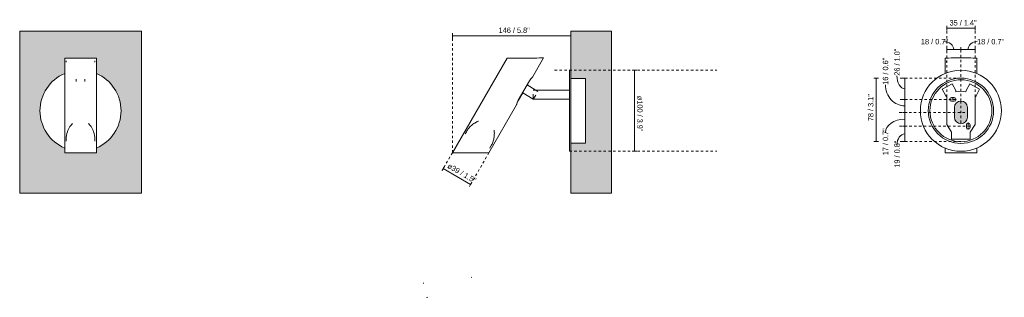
# Model space of a CAD drawing. Header units: millimetres. Extents: x -6654 to -5441, y -870 to 413.
# Tile 2 of 2: x -6654 to -5441, y 70 to 413. Entities that reach past the tile are written whole.
import ezdxf

# ---------------------------------------------------------------- set-up
doc = ezdxf.new("R2010")
doc.units = ezdxf.units.MM
doc.linetypes.add('Dash', pattern=[6, 3, -3])
for name, color, linetype, lineweight in [('Cotas', 7, 'Continuous', 9), ('Cotas-3', 7, 'Continuous', 9), ('Elementos de detalle', 7, 'Continuous', 9), ('Lighthing Fixture Detail Wide Black', 7, 'Continuous', 20), ('Lighthing Fixture Dim Black SOL', 7, 'Continuous', 9), ('Luminarias', 7, 'Continuous', 20), ('Muros', 7, 'Continuous', 9)]:
    doc.layers.add(name, color=color, linetype=linetype, lineweight=lineweight)
doc.layers.add('Lighthing Fixture Dim Grey Dash', color=7, linetype='Dash', lineweight=9, true_color=0xd2d2d2)
doc.styles.add('Arial Narrow', font='ARIALN.TTF', dxfattribs={"height": 6.6})
doc.dimstyles.new('FARO_-_2_2mm_Arial_Narrow_mm_Inch_Left', dxfattribs={"dimscale": 304.8, "dimtxt": 6.754644, "dimasz": 0, "dimexe": 0.009843, "dimexo": 0.0625, "dimgap": 0.004921, "dimtad": 1, "dimdec": 0, "dimzin": 0, "dimdsep": 46, "dimtxsty": 'Arial Narrow', "dimblk1": 'NONE', "dimblk2": 'NONE', "dimsah": 1, "dimcen": 0.09, "dimadec": 0, "dimazin": 0, "dimtfac": 1, "dimtdec": 4, "dimtix": 1, "dimtmove": 1, "dimatfit": 3, "dimfxl": 0.009843, "dimfxlon": 1, "dimtvp": 1, "dimtolj": 1, "dimtzin": 0, "dimarcsym": 2})
doc.dimstyles.new('FARO_-_2_2mm_Arial_Narrow_mm_Inch_Left_1', dxfattribs={"dimscale": 304.8, "dimtxt": 6.754644, "dimasz": 0, "dimexe": 0.009843, "dimexo": 0.0625, "dimgap": 0.004921, "dimtad": 1, "dimdec": 0, "dimzin": 0, "dimdsep": 46, "dimtxsty": 'Arial Narrow', "dimblk1": 'NONE', "dimblk2": 'NONE', "dimsah": 1, "dimcen": 0.09, "dimadec": 0, "dimazin": 0, "dimtfac": 1, "dimtdec": 4, "dimtix": 1, "dimtmove": 0, "dimatfit": 3, "dimfxl": 0.009843, "dimfxlon": 1, "dimtvp": 1, "dimtolj": 1, "dimtzin": 0, "dimarcsym": 2})
doc.dimstyles.new('FARO_-_2_2mm_Arial_Narrow_mm_Inch_Right', dxfattribs={"dimscale": 304.8, "dimtxt": 6.754644, "dimasz": 0, "dimexe": 0.009843, "dimexo": 0.0625, "dimgap": 0.004921, "dimtad": 1, "dimdec": 0, "dimzin": 0, "dimdsep": 46, "dimtxsty": 'Arial Narrow', "dimblk1": 'NONE', "dimblk2": 'NONE', "dimsah": 1, "dimcen": 0.09, "dimadec": 0, "dimazin": 0, "dimtfac": 1, "dimtdec": 4, "dimtix": 1, "dimtmove": 0, "dimatfit": 3, "dimfxl": 0.009843, "dimfxlon": 1, "dimtvp": 1, "dimtolj": 1, "dimtzin": 0, "dimarcsym": 2})
doc.dimstyles.new('FARO_-_2_2mm_Arial_Narrow_mm_Inch_Right_1', dxfattribs={"dimscale": 304.8, "dimtxt": 6.754644, "dimasz": 0, "dimexe": 0.009843, "dimexo": 0.0625, "dimgap": 0.004921, "dimtad": 1, "dimdec": 0, "dimzin": 0, "dimdsep": 46, "dimtxsty": 'Arial Narrow', "dimblk1": 'NONE', "dimblk2": 'NONE', "dimsah": 1, "dimcen": 0.09, "dimadec": 0, "dimazin": 0, "dimtfac": 1, "dimtdec": 4, "dimtix": 1, "dimtmove": 1, "dimatfit": 3, "dimfxl": 0.009843, "dimfxlon": 1, "dimtvp": 1, "dimtolj": 1, "dimtzin": 0, "dimarcsym": 2})

# ---------------------------------------------------------------- blocks, each defined once
blk = doc.blocks.new('leo_projector_lamp - 62117 SUAU LED White wall lamp USB-533382-Alzado_PDF')
at = {"layer": 'Luminarias'}
for p, q in [((-6599, 365.6), (-6599, 248.7)), ((-6594, 365.6), (-6594, 365.6)), ((-6594, 365.6), (-6594, 365.6)), ((-6560, 248.7), (-6560, 365.6)), ((-6597, 362.1), (-6597, 360.6)), ((-6561.9, 360.6), (-6561.9, 362.1)), ((-6585, 339.3), (-6585, 336.5)), ((-6574, 336.5), (-6574, 339.3)), ((-6597, 265.7), (-6597, 263.1)), ((-6561.9, 263.1), (-6561.9, 265.7))]:
    blk.add_line(p, q, dxfattribs=at)
at = {"layer": 'Luminarias', "flags": 128}
for points in [[(-6579.5, 365.6), (-6583.8, 365.6), (-6588, 365.6), (-6591.7, 365.6), (-6594.7, 365.6), (-6597.1, 365.6), (-6598.5, 365.6), (-6599, 365.6)], [(-6560, 365.6), (-6560.5, 365.6), (-6561.9, 365.6), (-6564.3, 365.6), (-6567.3, 365.6), (-6571, 365.6), (-6575.2, 365.6), (-6579.5, 365.6)], [(-6597, 265.7), (-6597, 267.9), (-6596.7, 270.1), (-6596.3, 272.2), (-6595.7, 274.3), (-6595, 276.1), (-6594.2, 277.9), (-6593.4, 279.5), (-6592.5, 280.9), (-6591.6, 282.2), (-6590.7, 283.3), (-6589.8, 284.3), (-6589.5, 284.6)], [(-6561.9, 265.7), (-6562, 267.9), (-6562.3, 270.1), (-6562.7, 272.2), (-6563.3, 274.3), (-6564, 276.1), (-6564.8, 277.9), (-6565.6, 279.5), (-6566.5, 280.9), (-6567.4, 282.2), (-6568.3, 283.3), (-6569.2, 284.3), (-6569.5, 284.6)], [(-6599, 248.7), (-6598.5, 248.7), (-6597.1, 248.7), (-6594.7, 248.7), (-6591.7, 248.7), (-6588, 248.7), (-6583.8, 248.7), (-6579.5, 248.7)], [(-6579.5, 248.7), (-6575.2, 248.7), (-6571, 248.7), (-6567.3, 248.7), (-6564.3, 248.7), (-6561.9, 248.7), (-6560.5, 248.7), (-6560, 248.7)]]:
    blk.add_lwpolyline(points, dxfattribs=at)
at = {"layer": 'Luminarias'}
for start, end in [(112.9638, 180), (0, 67.0362), (180, 247.0439), (292.9561, 0)]:
    blk.add_arc((-6579.5, 300.5), 50, start, end, dxfattribs=at)
blk = doc.blocks.new('leo_projector_lamp - 62117 SUAU LED White wall lamp USB-533382-Lateral_PDF')
at = {"layer": 'Luminarias'}
for p, q in [((-3347.7, 365.6), (-3415.1, 248.7)), ((-3316.3, 341.9), (-3302.7, 365.7)), ((-3269, 350.5), (-3270.8, 350.5)), ((-3270.8, 300.5), (-3270.8, 350.5)), ((-3269, 340.6), (-3269, 300.5)), ((-3333.8, 313.4), (-3320.1, 337.3)), ((-3309.6, 324.3), (-3323, 332.3)), ((-3320, 337.3), (-3322.9, 332.3)), ((-3328.4, 322.7), (-3333.7, 313.4)), ((-3328.4, 322.8), (-3315.3, 314.9)), ((-3270.8, 325.9), (-3315.3, 325.9)), ((-3315.3, 314.9), (-3315.3, 320.8)), ((-3312.2, 319.9), (-3315.3, 314.9)), ((-3370, 248.7), (-3335.9, 307.9)), ((-3315.3, 314.9), (-3270.8, 314.9)), ((-3270.8, 250.5), (-3270.8, 300.5)), ((-3269, 300.5), (-3269, 260.2)), ((-3397.9, 274.5), (-3399.4, 271.9)), ((-3369, 254.4), (-3367.5, 257)), ((-3270.8, 250.5), (-3269, 250.5))]:
    blk.add_line(p, q, dxfattribs=at)
at = {"layer": 'Luminarias', "flags": 128}
for points in [[(-3302.7, 365.7), (-3303.2, 365.7), (-3304.9, 365.7), (-3307.6, 365.7), (-3311.1, 365.6), (-3315.4, 365.6), (-3320.2, 365.6), (-3325.2, 365.6), (-3330.2, 365.6), (-3334.9, 365.6), (-3339.2, 365.6), (-3342.8, 365.6), (-3345.4, 365.6), (-3347.1, 365.6), (-3347.7, 365.6)], [(-3397.9, 274.5), (-3397.3, 275.5), (-3396.6, 276.6), (-3395.9, 277.6), (-3395.1, 278.6), (-3394.3, 279.6), (-3393.4, 280.5), (-3392.6, 281.4), (-3391.6, 282.2), (-3390.7, 283), (-3389.7, 283.8), (-3388.7, 284.6), (-3387.6, 285.2), (-3386.6, 285.9), (-3385.5, 286.5), (-3384.4, 287.1), (-3383.2, 287.6), (-3382.9, 287.7)], [(-3363.6, 276.6), (-3363.5, 275.3), (-3363.4, 274.1), (-3363.3, 272.8), (-3363.4, 271.6), (-3363.4, 270.3), (-3363.5, 269.1), (-3363.7, 267.8), (-3363.9, 266.6), (-3364.2, 265.4), (-3364.5, 264.2), (-3364.9, 263), (-3365.3, 261.8), (-3365.7, 260.6), (-3366.2, 259.4), (-3366.8, 258.3), (-3367.4, 257.2), (-3367.5, 257)], [(-3415.1, 248.7), (-3414.5, 248.7), (-3412.8, 248.7), (-3410.1, 248.7), (-3406.6, 248.7), (-3402.3, 248.7), (-3397.6, 248.7), (-3392.5, 248.7), (-3387.5, 248.7), (-3382.8, 248.7), (-3378.5, 248.7), (-3374.9, 248.7), (-3372.3, 248.7), (-3370.6, 248.7), (-3370, 248.7)]]:
    blk.add_lwpolyline(points, dxfattribs=at)
at = {"layer": 'Luminarias'}
for points, knots in [([(-3320.1, 337.3), (-3319.8, 337.7), (-3319.4, 338.5), (-3318.4, 339.8), (-3317.3, 341), (-3316.5, 341.8), (-3316.3, 341.9), (-3316.3, 341.9)], [0, 0, 0, 0, 0.142857, 0.285714, 0.571429, 0.785714, 1, 1, 1, 1]), ([(-3316.7, 341.5), (-3316.7, 341.5), (-3317, 341.2), (-3317.8, 340.4), (-3319, 338.9), (-3319.6, 337.8), (-3320, 337.3)], [0.2422899, 0.2422899, 0.2422899, 0.2422899, 0.2857143, 0.5714286, 0.7857143, 1, 1, 1, 1]), ([(-3335.9, 307.9), (-3335.9, 307.9), (-3335.9, 308), (-3335.8, 308.6), (-3335.5, 309.8), (-3334.8, 311.7), (-3334.2, 312.9), (-3333.8, 313.4)], [0, 0, 0, 0, 0.142857, 0.285714, 0.571429, 0.785714, 1, 1, 1, 1]), ([(-3333.7, 313.4), (-3333.9, 313), (-3334.3, 312.3), (-3335, 310.8), (-3335.5, 309.4), (-3335.7, 308.7), (-3335.8, 308.5)], [0, 0, 0, 0, 0.1428571, 0.2857143, 0.5714286, 0.7413025, 0.7413025, 0.7413025, 0.7413025])]:
    blk.add_open_spline(points, degree=3, knots=knots, dxfattribs=at)
for points in [[(-3316.4, 341.8), (-3316.4, 341.8), (-3316.4, 341.8), (-3316.5, 341.8)], [(-3335.9, 308.1), (-3335.9, 308.1), (-3335.9, 308), (-3335.9, 308)]]:
    blk.add_open_spline(points, degree=3, dxfattribs=at)
blk = doc.blocks.new('leo_projector_lamp - 62117 SUAU LED White wall lamp USB-533382-Alzado_PDF Fixing')
at = {"layer": 'Luminarias', "color": 253, "lineweight": 9, "true_color": 0xaaaaaa}
for p, q in [((6560, 365.6), (6560, 346.6)), ((6599, 346.6), (6599, 365.6)), ((6561.9, 362.1), (6561.9, 360.6)), ((6597, 360.6), (6597, 362.1)), ((6568.7, 333.7), (6556.4, 327.1)), ((6573.1, 325.5), (6568.7, 333.7)), ((6590.3, 333.7), (6585.9, 325.5)), ((6602.6, 327.1), (6590.3, 333.7)), ((6556.4, 327.1), (6560.7, 318.9)), ((6560.7, 318.9), (6562, 317.7)), ((6562, 317.7), (6562, 283.7)), ((6573.4, 323.8), (6573.1, 325.5)), ((6585.9, 325.5), (6585.6, 323.8)), ((6597, 317.7), (6598.3, 318.9)), ((6597, 283.7), (6597, 317.7)), ((6598.3, 318.9), (6602.6, 327.1)), ((6562, 283.7), (6568, 274)), ((6591, 274), (6597, 283.7)), ((6568, 274), (6568, 265.4)), ((6591, 265.4), (6591, 274)), ((6568, 265.4), (6591, 265.4)), ((6560, 254.5), (6560, 248.7)), ((6599, 248.7), (6599, 254.5))]:
    blk.add_line(p, q, dxfattribs=at)
at = {"layer": 'Luminarias', "color": 253, "lineweight": 9, "true_color": 0xaaaaaa, "flags": 128}
for points in [[(6579.5, 365.7), (6575.2, 365.7), (6571, 365.7), (6567.3, 365.7), (6564.3, 365.6), (6561.9, 365.6), (6560.5, 365.6), (6560, 365.6)], [(6599, 365.6), (6598.5, 365.6), (6597.1, 365.6), (6594.7, 365.6), (6591.7, 365.7), (6588, 365.7), (6583.8, 365.7), (6579.5, 365.7)], [(6560, 248.7), (6560.5, 248.7), (6561.9, 248.7), (6564.3, 248.7), (6567.3, 248.7), (6571, 248.7), (6575.2, 248.7), (6579.5, 248.7)], [(6579.5, 248.7), (6583.8, 248.7), (6588, 248.7), (6591.7, 248.7), (6594.7, 248.7), (6597.1, 248.7), (6598.5, 248.7), (6599, 248.7)]]:
    blk.add_lwpolyline(points, dxfattribs=at)
at = {"layer": 'Luminarias', "color": 253, "lineweight": 9, "true_color": 0xaaaaaa}
for centre, radius, start, end in [((6579.5, 300.5), 50, 360, 180), ((6579.5, 300.5), 40.3, 0, 180), ((6579.5, 300.5), 38.2, 0, 180), ((6579.5, 298.8), 25.7, 76.3266, 103.6734), ((6579.5, 300.5), 50, 180, 360), ((6579.5, 300.5), 40.3, 180, 360), ((6579.5, 300.5), 38.2, 180, 360)]:
    blk.add_arc(centre, radius, start, end, dxfattribs=at)
blk = doc.blocks.new('DIMBLOCK1-Lateral_PDF')
at = {"layer": 'Cotas-3', "color": 251, "true_color": 0x5b5b5b}
for p, q in [((-6121, 393.2), (-6121, 396.2)), ((-5974.9, 393.2), (-6121, 393.2)), ((-6121, 393.2), (-6121, 390.2)), ((-5974.9, 393.2), (-5974.9, 396.2)), ((-5974.9, 393.2), (-5974.9, 390.2))]:
    blk.add_line(p, q, dxfattribs=at)
at = {"layer": 'Cotas-3', "color": 0, "insert": (-6064, 403.2), "char_height": 6.6, "width": 38.598, "attachment_point": 1, "line_spacing_factor": 0.974696, "style": 'Arial Narrow'}
blk.add_mtext('146 / 5.8"', dxfattribs=at)
blk = doc.blocks.new('_None')
blk = doc.blocks.new('DIMBLOCK2-Lateral_PDF')
at = {"layer": 'Cotas-3', "color": 251, "true_color": 0x5b5b5b}
for p, q in [((-5896.4, 350.5), (-5899.4, 350.5)), ((-5896.4, 350.5), (-5896.4, 250.5)), ((-5896.4, 350.5), (-5893.4, 350.5)), ((-5896.4, 250.5), (-5899.4, 250.5)), ((-5896.4, 250.5), (-5893.4, 250.5))]:
    blk.add_line(p, q, dxfattribs=at)
at = {"layer": 'Cotas-3', "color": 0, "insert": (-5886.4, 318.9), "char_height": 6.6, "width": 44.13, "attachment_point": 1, "rotation": 270, "line_spacing_factor": 0.974696, "style": 'Arial Narrow'}
blk.add_mtext('ø100 / 3.9"', dxfattribs=at)
blk = doc.blocks.new('DIMBLOCK3-Lateral_PDF')
at = {"layer": 'Cotas-3', "color": 251, "true_color": 0x5b5b5b}
for p, q in [((-6132.3, 229), (-6130.8, 231.6)), ((-6132.3, 229), (-6133.8, 226.4)), ((-6132.3, 229), (-6098.6, 209.5)), ((-6098.6, 209.5), (-6100.1, 206.9)), ((-6098.6, 209.5), (-6097.1, 212.1))]:
    blk.add_line(p, q, dxfattribs=at)
at = {"layer": 'Cotas-3', "color": 0, "insert": (-6124.5, 236.1), "char_height": 6.6, "width": 39.113, "attachment_point": 1, "rotation": 330, "line_spacing_factor": 0.974696, "style": 'Arial Narrow'}
blk.add_mtext('ø39 / 1.5"', dxfattribs=at)
blk = doc.blocks.new('DIMBLOCK4-Alzado_PDF Fixing')
at = {"layer": 'Cotas-3', "color": 251, "true_color": 0x5b5b5b}
for p, q in [((-5563.1, 340.9), (-5566.1, 340.9)), ((-5563.1, 340.9), (-5563.1, 314.5)), ((-5563.1, 340.9), (-5560.1, 340.9)), ((-5563.1, 314.5), (-5566.1, 314.5)), ((-5563.1, 314.5), (-5560.1, 314.5))]:
    blk.add_line(p, q, dxfattribs=at)
blk.add_ellipse((-5563.1, 343.8), major_axis=(0, 16.1), ratio=0.603873, start_param=1.570796, end_param=3.141593, dxfattribs=at)
at = {"layer": 'Cotas-3', "color": 0, "insert": (-5576, 343.8), "char_height": 6.6, "width": 33.58, "attachment_point": 1, "rotation": 90, "line_spacing_factor": 0.974696, "style": 'Arial Narrow'}
blk.add_mtext('26 / 1.0"', dxfattribs=at)
blk = doc.blocks.new('DIMBLOCK5-Alzado_PDF Fixing')
at = {"layer": 'Cotas-3', "color": 251, "true_color": 0x5b5b5b}
for p, q in [((-5563.1, 314.5), (-5566.1, 314.5)), ((-5563.1, 314.5), (-5563.1, 298.5)), ((-5563.1, 314.5), (-5560.1, 314.5)), ((-5563.1, 298.5), (-5566.1, 298.5)), ((-5563.1, 298.5), (-5560.1, 298.5))]:
    blk.add_line(p, q, dxfattribs=at)
blk.add_ellipse((-5563.1, 332.6), major_axis=(0, 26.1), ratio=0.920362, start_param=1.570796, end_param=3.141593, dxfattribs=at)
at = {"layer": 'Cotas-3', "color": 0, "insert": (-5590.3, 332.6), "char_height": 6.6, "width": 33.58, "attachment_point": 1, "rotation": 90, "line_spacing_factor": 0.974696, "style": 'Arial Narrow'}
blk.add_mtext('16 / 0.6"', dxfattribs=at)
blk = doc.blocks.new('DIMBLOCK6-Alzado_PDF Fixing')
at = {"layer": 'Cotas-3', "color": 251, "true_color": 0x5b5b5b}
for p, q in [((-5563.1, 298.5), (-5566.1, 298.5)), ((-5563.1, 298.5), (-5563.1, 281.5)), ((-5563.1, 298.5), (-5560.1, 298.5)), ((-5563.1, 281.5), (-5566.1, 281.5)), ((-5563.1, 281.5), (-5560.1, 281.5))]:
    blk.add_line(p, q, dxfattribs=at)
blk.add_ellipse((-5563.1, 273.5), major_axis=(-24, 0), ratio=0.690605, start_param=4.712389, end_param=6.283185, dxfattribs=at)
at = {"layer": 'Cotas-3', "color": 0, "insert": (-5590.3, 245.5), "char_height": 6.6, "width": 33.58, "attachment_point": 1, "rotation": 90, "line_spacing_factor": 0.974696, "style": 'Arial Narrow'}
blk.add_mtext('17 / 0.7"', dxfattribs=at)
blk = doc.blocks.new('DIMBLOCK7-Alzado_PDF Fixing')
at = {"layer": 'Cotas-3', "color": 251, "true_color": 0x5b5b5b}
for p, q in [((-5563.1, 281.5), (-5566.1, 281.5)), ((-5563.1, 281.5), (-5563.1, 262.4)), ((-5563.1, 281.5), (-5560.1, 281.5)), ((-5563.1, 262.4), (-5566.1, 262.4)), ((-5563.1, 262.4), (-5560.1, 262.4))]:
    blk.add_line(p, q, dxfattribs=at)
blk.add_ellipse((-5563.1, 258.2), major_axis=(0, 13.8), ratio=0.703964, start_param=0, end_param=1.570796, dxfattribs=at)
at = {"layer": 'Cotas-3', "color": 0, "insert": (-5576, 230.2), "char_height": 6.6, "width": 33.58, "attachment_point": 1, "rotation": 90, "line_spacing_factor": 0.974696, "style": 'Arial Narrow'}
blk.add_mtext('19 / 0.8"', dxfattribs=at)
blk = doc.blocks.new('DIMBLOCK8-Alzado_PDF Fixing')
at = {"layer": 'Cotas-3', "color": 251, "true_color": 0x5b5b5b}
for p, q in [((-5598.5, 340.9), (-5601.5, 340.9)), ((-5598.5, 340.9), (-5598.5, 262.4)), ((-5598.5, 340.9), (-5595.5, 340.9)), ((-5598.5, 262.4), (-5601.5, 262.4)), ((-5598.5, 262.4), (-5595.5, 262.4))]:
    blk.add_line(p, q, dxfattribs=at)
at = {"layer": 'Cotas-3', "color": 0, "insert": (-5608.5, 287.6), "char_height": 6.6, "width": 33.58, "attachment_point": 1, "rotation": 90, "line_spacing_factor": 0.974696, "style": 'Arial Narrow'}
blk.add_mtext('78 / 3.1"', dxfattribs=at)
blk = doc.blocks.new('DIMBLOCK9-Alzado_PDF Fixing')
at = {"layer": 'Cotas-3', "color": 251, "true_color": 0x5b5b5b}
for p, q in [((-5511.5, 376), (-5511.5, 379)), ((-5494, 376), (-5494, 379)), ((-5511.5, 376), (-5494, 376)), ((-5511.5, 376), (-5511.5, 373)), ((-5494, 376), (-5494, 373))]:
    blk.add_line(p, q, dxfattribs=at)
blk.add_ellipse((-5515.4, 376), major_axis=(12.6, 0), ratio=0.786388, start_param=0, end_param=1.570796, dxfattribs=at)
at = {"layer": 'Cotas-3', "color": 0, "insert": (-5543.3, 389.1), "char_height": 6.6, "width": 33.58, "attachment_point": 1, "line_spacing_factor": 0.974696, "style": 'Arial Narrow'}
blk.add_mtext('18 / 0.7"', dxfattribs=at)
blk = doc.blocks.new('DIMBLOCK10-Alzado_PDF Fixing')
at = {"layer": 'Cotas-3', "color": 251, "true_color": 0x5b5b5b}
for p, q in [((-5494, 376), (-5494, 379)), ((-5476.5, 376), (-5476.5, 379)), ((-5494, 376), (-5476.5, 376)), ((-5494, 376), (-5494, 373)), ((-5476.5, 376), (-5476.5, 373))]:
    blk.add_line(p, q, dxfattribs=at)
blk.add_ellipse((-5474.1, 376), major_axis=(11.1, 0), ratio=0.89021, start_param=1.570796, end_param=3.141593, dxfattribs=at)
at = {"layer": 'Cotas-3', "color": 0, "insert": (-5474.1, 389.1), "char_height": 6.6, "width": 33.58, "attachment_point": 1, "line_spacing_factor": 0.974696, "style": 'Arial Narrow'}
blk.add_mtext('18 / 0.7"', dxfattribs=at)
blk = doc.blocks.new('DIMBLOCK11-Alzado_PDF Fixing')
at = {"layer": 'Cotas-3', "color": 251, "true_color": 0x5b5b5b}
for p, q in [((-5511.5, 402.4), (-5511.5, 405.4)), ((-5511.5, 402.4), (-5476.5, 402.4)), ((-5511.5, 402.4), (-5511.5, 399.4)), ((-5476.5, 402.4), (-5476.5, 405.4)), ((-5476.5, 402.4), (-5476.5, 399.4))]:
    blk.add_line(p, q, dxfattribs=at)
at = {"layer": 'Cotas-3', "color": 0, "insert": (-5508, 412.4), "char_height": 6.6, "width": 33.58, "attachment_point": 1, "line_spacing_factor": 0.974696, "style": 'Arial Narrow'}
blk.add_mtext('35 / 1.4"', dxfattribs=at)

msp = doc.modelspace()

# ---------------------------------------------------------------- hatches: boundary and pattern name
at = {"layer": 'Elementos de detalle', "true_color": 0xc0c0c0}
msp.add_hatch(color=9, dxfattribs=at).paths.add_polyline_path([(-5924.9, 198.7), (-5924.9, 398.7), (-5974.9, 398.7), (-5974.9, 340.5), (-5956.7, 340.5), (-5956.7, 260.3), (-5974.9, 260.3), (-5974.9, 198.7), (-5929.9, 198.7)])
h = msp.add_hatch(color=9, dxfattribs=at)
h.paths.add_polyline_path([(-5485, 277.5), (-5484.4, 277.6), (-5483.9, 277.8), (-5483.4, 278.2), (-5483, 278.7), (-5482.8, 279.2), (-5482.7, 279.8), (-5482.8, 283.5), (-5482.8, 283.9), (-5483, 284.4), (-5483.4, 284.9), (-5483.9, 285.2), (-5484.4, 285.5), (-5485, 285.5), (-5485.6, 285.5), (-5486.1, 285.2), (-5486.6, 284.9), (-5486.9, 284.4), (-5487.2, 283.9), (-5487.2, 283.3), (-5487.2, 279.6), (-5487.2, 279.2), (-5486.9, 278.7), (-5486.6, 278.2), (-5486.1, 277.8), (-5485.6, 277.6)])
h.paths.add_polyline_path([(-5494, 284.5), (-5491.9, 284.8), (-5490, 285.6), (-5488.3, 286.9), (-5487.1, 288.5), (-5486.3, 290.5), (-5486, 292.5), (-5486, 304.5), (-5486.3, 306.6), (-5487.1, 308.5), (-5488.3, 310.2), (-5490, 311.5), (-5491.9, 312.3), (-5494, 312.5), (-5496.1, 312.3), (-5498.1, 311.4), (-5499.6, 310.2), (-5500.9, 308.5), (-5501.7, 306.6), (-5502, 304.5), (-5502, 292.5), (-5501.7, 290.5), (-5500.9, 288.5), (-5499.6, 286.9), (-5498, 285.6), (-5496.1, 284.8), (-5495.7, 284.8)])
h.paths.add_polyline_path([(-5505.7, 312.3), (-5502.2, 312.3), (-5501.7, 312.4), (-5501.1, 312.6), (-5500.6, 313), (-5500.3, 313.4), (-5500.1, 314), (-5500, 314.5), (-5500.1, 315.1), (-5500.3, 315.7), (-5500.6, 316.1), (-5501.1, 316.5), (-5501.7, 316.7), (-5502.2, 316.8), (-5505.7, 316.8), (-5506.3, 316.7), (-5506.9, 316.5), (-5507.3, 316.1), (-5507.7, 315.7), (-5507.9, 315.1), (-5508, 314.5), (-5507.9, 314), (-5507.7, 313.4), (-5507.3, 313), (-5506.9, 312.6), (-5506.3, 312.4)])
at = {"layer": 'Muros', "true_color": 0xf7f7f7}
h = msp.add_hatch(color=7, dxfattribs=at)
h.paths.add_polyline_path([(-6654.5, 198.7), (-6504.5, 198.7), (-6504.5, 398.7), (-6654.5, 398.7), (-6654.5, 215.7)])
h.paths.add_polyline_path([(-6579.5, 248.7), (-6599, 248.7), (-6599, 254.5), (-6601.2, 255.5), (-6604.5, 257.2), (-6607.7, 259.2), (-6610.7, 261.5), (-6613.5, 263.9), (-6616.1, 266.5), (-6618.6, 269.4), (-6620.8, 272.4), (-6622.8, 275.5), (-6624.5, 278.9), (-6626, 282.3), (-6627.3, 285.8), (-6628.2, 289.4), (-6628.9, 293.1), (-6629.4, 296.8), (-6629.5, 300.5), (-6629.4, 304.3), (-6628.9, 308), (-6628.2, 311.7), (-6627.3, 315.3), (-6626, 318.8), (-6624.5, 322.2), (-6622.8, 325.5), (-6620.8, 328.7), (-6618.6, 331.7), (-6616.1, 334.6), (-6613.5, 337.2), (-6610.7, 339.6), (-6607.7, 341.9), (-6604.5, 343.8), (-6601.2, 345.6), (-6599, 346.6), (-6599, 365.6), (-6596.8, 365.6), (-6574.2, 365.7), (-6560, 365.6), (-6560, 346.6), (-6557.5, 345.4), (-6554.5, 343.8), (-6551.3, 341.9), (-6548.3, 339.6), (-6545.5, 337.2), (-6542.7, 334.4), (-6540.4, 331.7), (-6538.2, 328.7), (-6536.2, 325.5), (-6534.4, 322.2), (-6533, 318.8), (-6531.7, 315.3), (-6530.7, 311.7), (-6530.1, 308), (-6529.6, 304.3), (-6529.5, 300.5), (-6529.6, 296.8), (-6530.1, 293.1), (-6530.7, 289.4), (-6531.7, 285.8), (-6533, 282.3), (-6534.4, 278.9), (-6536.2, 275.5), (-6538.2, 272.4), (-6540.4, 269.4), (-6542.8, 266.5), (-6545.5, 263.9), (-6548.3, 261.5), (-6551.3, 259.2), (-6554.5, 257.2), (-6557.8, 255.5), (-6560, 254.5), (-6560, 248.7), (-6562.1, 248.7), (-6577.5, 248.7)])

# ---------------------------------------------------------------- linework, layer by layer
at = {"layer": 'Lighthing Fixture Detail Wide Black'}
for p, q in [((-5974.9, 398.7), (-5974.9, 340.5)), ((-5924.9, 398.7), (-5974.9, 398.7)), ((-5924.9, 198.7), (-5924.9, 398.7)), ((-5974.9, 340.5), (-5956.7, 340.5)), ((-5956.7, 340.5), (-5956.7, 260.3)), ((-5502.2, 316.8), (-5505.7, 316.8)), ((-5505.7, 312.3), (-5502.2, 312.3)), ((-5502, 304.5), (-5502, 292.5)), ((-5486, 292.5), (-5486, 304.5)), ((-5487.2, 283.3), (-5487.2, 279.8)), ((-5482.7, 279.8), (-5482.7, 283.3)), ((-5956.7, 260.3), (-5974.9, 260.3)), ((-5974.9, 260.3), (-5974.9, 198.7)), ((-5974.9, 198.7), (-5924.9, 198.7)), ((-6157, 87.6), (-6156.3, 87.8)), ((-6097.2, 94.6), (-6097.8, 95.1)), ((-6152.9, 70.1), (-6151.4, 70.5))]:
    msp.add_line(p, q, dxfattribs=at)
for centre, radius, start, end in [((-5505.7, 314.5), 2.25, 90, 270), ((-5502.2, 314.5), 2.25, 270, 90), ((-5494, 304.5), 8, 0, 180), ((-5494, 292.5), 8, 180, 360), ((-5485, 283.3), 2.25, 360, 180), ((-5485, 279.8), 2.25, 180, 0)]:
    msp.add_arc(centre, radius, start, end, dxfattribs=at)
at = {"layer": 'Lighthing Fixture Dim Black SOL'}
for p, q in [((-5504.8, 333.7), (-5517.1, 327.1)), ((-5500.4, 325.5), (-5504.8, 333.7)), ((-5483.2, 333.7), (-5487.6, 325.5)), ((-5470.9, 327.1), (-5483.2, 333.7)), ((-5517.1, 327.1), (-5512.7, 318.9)), ((-5512.7, 318.9), (-5511.5, 317.7)), ((-5511.5, 317.7), (-5511.5, 283.7)), ((-5500.1, 323.8), (-5500.4, 325.5)), ((-5487.6, 325.5), (-5487.9, 323.8)), ((-5476.5, 317.7), (-5475.2, 318.9)), ((-5476.5, 283.7), (-5476.5, 317.7)), ((-5475.2, 318.9), (-5470.9, 327.1)), ((-5511.5, 283.7), (-5505.5, 274)), ((-5482.5, 274), (-5476.5, 283.7)), ((-5505.5, 274), (-5505.5, 265.4)), ((-5482.5, 265.4), (-5482.5, 274)), ((-5505.5, 265.4), (-5482.5, 265.4))]:
    msp.add_line(p, q, dxfattribs=at)
for centre, radius, start, end in [((-5494, 300.5), 40.3, 360, 180), ((-5494, 300.5), 38.2, 360, 180), ((-5494, 298.8), 25.7, 76.3266, 103.6734), ((-5494, 300.5), 40.3, 180, 360), ((-5494, 300.5), 38.2, 180, 360)]:
    msp.add_arc(centre, radius, start, end, dxfattribs=at)
at = {"layer": 'Lighthing Fixture Dim Grey Dash'}
for p, q in [((-5511.5, 317.7), (-5511.5, 401.6)), ((-5476.5, 317.7), (-5476.5, 402.7)), ((-6121, 248.7), (-6121, 396.9)), ((-5974.9, 388.7), (-5974.9, 398.7)), ((-5494, 312.5), (-5494, 374)), ((-5994.9, 350.5), (-5794.9, 350.5)), ((-5494, 340.9), (-5570, 340.9)), ((-5504, 316.8), (-5504, 312.3)), ((-5500, 314.5), (-5570, 314.5)), ((-5494, 312.5), (-5494, 284.5)), ((-5570, 298.5), (-5486, 298.5)), ((-5482.7, 281.5), (-5570, 281.5)), ((-5485, 285.5), (-5485, 277.5)), ((-5494, 262.4), (-5570, 262.4)), ((-6121, 248.7), (-6133.5, 227)), ((-6075.9, 248.7), (-6098.4, 209.7)), ((-5976.7, 250.5), (-5794.9, 250.5))]:
    msp.add_line(p, q, dxfattribs=at)
at = {"layer": 'Muros', "color": 253, "true_color": 0xaaaaaa}
for p, q in [((-6504.5, 398.7), (-6654.5, 398.7)), ((-6654.5, 398.7), (-6654.5, 198.7)), ((-6504.5, 198.7), (-6504.5, 398.7)), ((-6654.5, 198.7), (-6504.5, 198.7))]:
    msp.add_line(p, q, dxfattribs=at)

# ---------------------------------------------------------------- block references
at = {"layer": 'Luminarias'}
for name, p in [('leo_projector_lamp - 62117 SUAU LED White wall lamp USB-533382-Alzado_PDF', (0, 0)), ('leo_projector_lamp - 62117 SUAU LED White wall lamp USB-533382-Lateral_PDF', (-2705.9, 0))]:
    msp.add_blockref(name, p, dxfattribs=at)
at = {"layer": 'Luminarias', "color": 253, "lineweight": 9, "true_color": 0xaaaaaa}
msp.add_blockref('leo_projector_lamp - 62117 SUAU LED White wall lamp USB-533382-Alzado_PDF Fixing', (-12073.5, 0), dxfattribs=at)

# ---------------------------------------------------------------- dimensions: what is measured, and where the dimension line sits
at = {"layer": 'Cotas', "color": 251, "true_color": 0x5b5b5b}
for base, p1, p2, override, picture, middle in [((-5476.5, 402.4), (-5511.5, 399.4), (-5476.5, 399.4), {"dimpost": '<>', "dimfxl": 35}, 'DIMBLOCK11-Alzado_PDF Fixing', (-5494, 408.2)), ((-6121, 393.2), (-5974.9, 396.2), (-6121, 396.2), {"dimpost": '<>', "dimfxl": 146.098585}, 'DIMBLOCK1-Lateral_PDF', (-6047.9, 399))]:
    dim = msp.add_linear_dim(base=base, p1=p1, p2=p2, dimstyle='FARO_-_2_2mm_Arial_Narrow_mm_Inch_Right', override=override, dxfattribs=at)
    dim.commit()
    dim.dimension.update_dxf_attribs({"geometry": picture, "text_midpoint": middle})
for base, p1, p2, picture, middle in [((-5493.9847715, 375.9992353), (-5511.4847715, 372.9992353), (-5493.9847715, 372.9992353), 'DIMBLOCK9-Alzado_PDF Fixing', (-5526.5480296, 384.6924032)), ((-5476.4847715, 375.9992353), (-5493.9847715, 372.9992353), (-5476.4847715, 372.9992353), 'DIMBLOCK10-Alzado_PDF Fixing', (-5457.2966145, 384.6924032))]:
    dim = msp.add_linear_dim(base=base, p1=p1, p2=p2, dimstyle='FARO_-_2_2mm_Arial_Narrow_mm_Inch_Right_1', override={"dimpost": '<>', "dimfxl": 17.5}, dxfattribs=at)
    dim.commit()
    dim.dimension.update_dxf_attribs({"geometry": picture, "text_midpoint": middle, "dimtype": 160})
for base, p1, p2, override, picture, middle in [((-5563.1, 314.5), (-5566.1, 340.9), (-5566.1, 314.5), {"dimpost": '<>', "dimfxl": 26.307761}, 'DIMBLOCK4-Alzado_PDF Fixing', (-5571.6, 360.6)), ((-5563.1, 298.5), (-5566.1, 314.5), (-5566.1, 298.5), {"dimpost": '<>', "dimfxl": 16}, 'DIMBLOCK5-Alzado_PDF Fixing', (-5585.9, 349.4)), ((-5563.1, 281.5), (-5566.1, 298.5), (-5566.1, 281.5), {"dimpost": '<>', "dimfxl": 17}, 'DIMBLOCK6-Alzado_PDF Fixing', (-5585.9, 262.3)), ((-5563.1, 262.4), (-5566.1, 281.5), (-5566.1, 262.4), {"dimpost": '<>', "dimfxl": 19.18712}, 'DIMBLOCK7-Alzado_PDF Fixing', (-5571.6, 247))]:
    dim = msp.add_linear_dim(base=base, p1=p1, p2=p2, angle=90, dimstyle='FARO_-_2_2mm_Arial_Narrow_mm_Inch_Left', override=override, dxfattribs=at)
    dim.commit()
    dim.dimension.update_dxf_attribs({"geometry": picture, "text_midpoint": middle, "dimtype": 160, "text_rotation": 90})
for base, p1, p2, angle, override, picture, middle in [((-5896.4, 250.5), (-5899.4, 350.5), (-5899.4, 250.5), 90, {"dimtad": 4, "dimpost": '<>', "dimfxl": 100}, 'DIMBLOCK2-Lateral_PDF', (-5890.7, 300.5)), ((-6098.6, 209.5), (-6133.8, 226.4), (-6097.1, 212.1), 330, {"dimpost": '<>', "dimfxl": 39.427552}, 'DIMBLOCK3-Lateral_PDF', (-6112.5, 224.3))]:
    dim = msp.add_linear_dim(base=base, p1=p1, p2=p2, angle=angle, text='ø<>', dimstyle='FARO_-_2_2mm_Arial_Narrow_mm_Inch_Right', override=override, dxfattribs=at)
    dim.commit()
    dim.dimension.update_dxf_attribs({"geometry": picture, "text_midpoint": middle})
dim = msp.add_linear_dim(base=(-5598.4563, 262.3596), p1=(-5595.4563, 340.8545), p2=(-5595.4563, 262.3596), angle=90, dimstyle='FARO_-_2_2mm_Arial_Narrow_mm_Inch_Left_1', override={"dimpost": '<>', "dimfxl": 78.494881}, dxfattribs=at)
dim.commit()
dim.dimension.update_dxf_attribs({"geometry": 'DIMBLOCK8-Alzado_PDF Fixing', "text_midpoint": (-5604.2288, 301.6071)})

doc.saveas('drawing.dxf')
